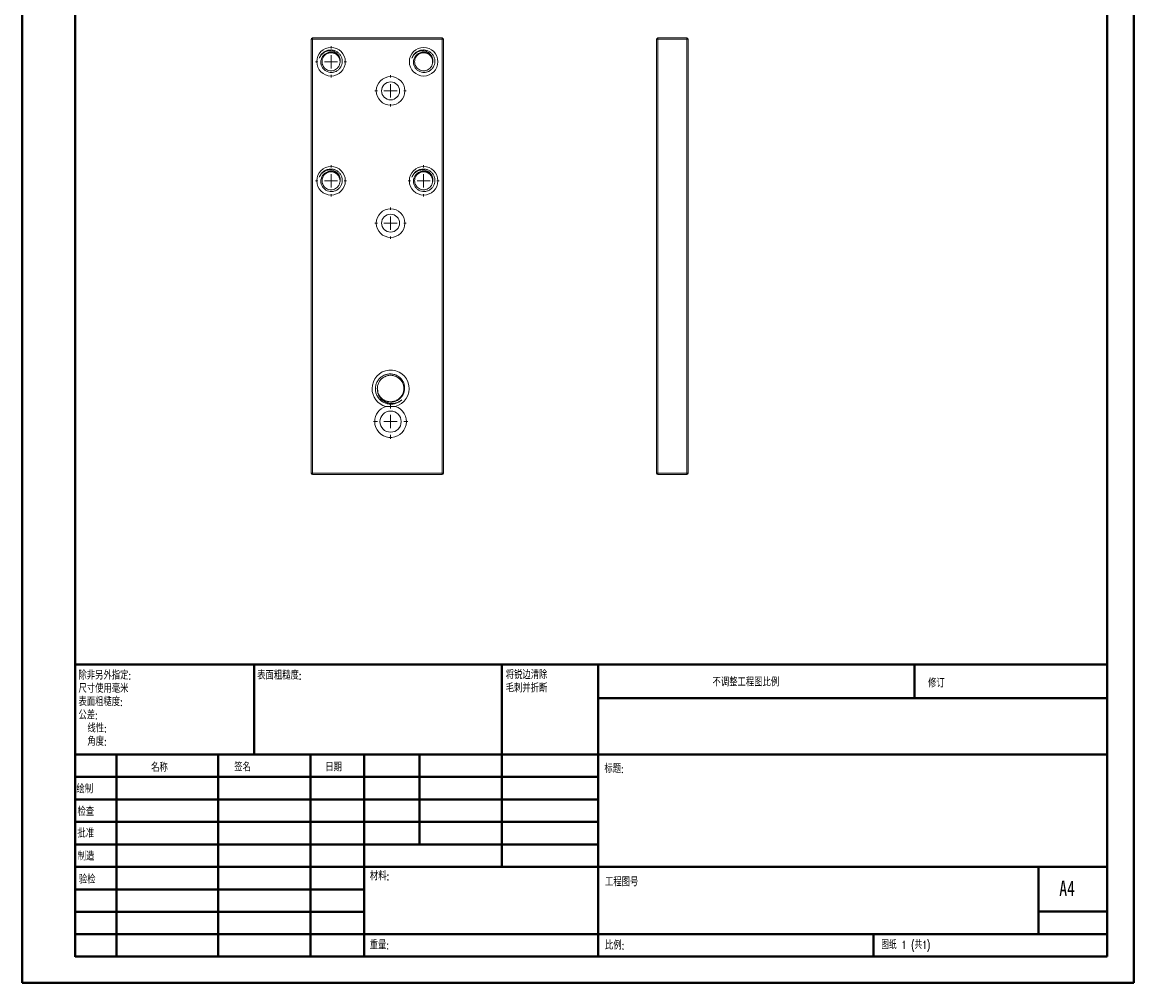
# Model space of a CAD drawing. Header units: millimetres. Extents: x 0 to 210, y 0 to 297.
# Tile 1 of 2: x 0 to 210, y 0 to 182. Entities that reach past the tile are written whole.
import ezdxf

# ---------------------------------------------------------------- set-up
doc = ezdxf.new("R2010")
doc.units = ezdxf.units.MM
doc.styles.add('SLDTEXTSTYLE0', font='TXT', dxfattribs={"width": 0.75, "bigfont": 'bigfont'})
doc.styles.add('SLDTEXTSTYLE1', font='TXT', dxfattribs={"width": 0.75})
doc.styles.add('SLDTEXTSTYLE2', font='TXT', dxfattribs={"width": 0.694444, "bigfont": 'bigfont'})

# ---------------------------------------------------------------- blocks, each defined once
blk = doc.blocks.new('SW_NOTE_0')
at = {"color": 0, "linetype": 'Continuous', "lineweight": 0, "char_height": 1.5, "attachment_point": 1, "style": 'SLDTEXTSTYLE0'}
for s, insert in [('\\M+18FAB锐边\\M+190B4\\M+18F9C', (0, 1.93)), ('\\M+196D1\\M+18E68\\M+19BF3\\M+190DC\\M+19266', (0, -0.57))]:
    blk.add_mtext(s, dxfattribs=dict(at, insert=insert))
blk = doc.blocks.new('SW_NOTE_1')
at = {"color": 0, "linetype": 'Continuous', "lineweight": 0, "char_height": 1.5, "attachment_point": 1, "style": 'SLDTEXTSTYLE0'}
for s, insert in [('\\M+18F9C\\M+194F1另\\M+18A4F\\M+18E77\\M+192E8:', (0, 1.93)), ('\\M+18EDA\\M+190A1\\M+18E67\\M+19770\\M+19F7C\\M+195C4', (0, -0.57)), ('\\M+1955C\\M+196CA\\M+19165糙\\M+19378:', (0, -3.07)), ('\\M+18CF6\\M+18DB7:', (0, -5.57)), ('线\\M+190AB:', (1.69, -8.07)), ('\\M+18A70\\M+19378:', (1.69, -10.57))]:
    blk.add_mtext(s, dxfattribs=dict(at, insert=insert))
blk = doc.blocks.new('SW_CENTERMARKSYMBOL_0')
at = {"color": 0, "linetype": 'Continuous', "lineweight": 0}
for p, q in [((0, 2.5), (0, 2.95)), ((-2.5, 0), (-2.95, 0)), ((0, 0), (-1.25, 0)), ((0, 0), (0, 1.25)), ((0, 0), (0, -1.25)), ((0, 0), (1.25, 0)), ((2.5, 0), (2.95, 0)), ((0, -2.5), (0, -2.95))]:
    blk.add_line(p, q, dxfattribs=at)
blk = doc.blocks.new('SW_CENTERMARKSYMBOL_1')
at = {"color": 0, "linetype": 'Continuous', "lineweight": 0}
for p, q in [((0, 2.5), (0, 2.95)), ((-2.5, 0), (-2.95, 0)), ((0, 0), (-1.25, 0)), ((0, 0), (0, 1.25)), ((0, 0), (0, -1.25)), ((0, 0), (1.25, 0)), ((2.5, 0), (2.95, 0)), ((0, -2.5), (0, -2.95))]:
    blk.add_line(p, q, dxfattribs=at)
blk = doc.blocks.new('SW_CENTERMARKSYMBOL_2')
at = {"color": 0, "linetype": 'Continuous', "lineweight": 0}
for p, q in [((0, 2.5), (0, 2.95)), ((-2.5, 0), (-2.95, 0)), ((0, 0), (-1.25, 0)), ((0, 0), (0, 1.25)), ((0, 0), (0, -1.25)), ((0, 0), (1.25, 0)), ((2.5, 0), (2.95, 0)), ((0, -2.5), (0, -2.95))]:
    blk.add_line(p, q, dxfattribs=at)
blk = doc.blocks.new('SW_CENTERMARKSYMBOL_3')
at = {"color": 0, "linetype": 'Continuous', "lineweight": 0}
for p, q in [((0, 2.5), (0, 2.95)), ((-2.5, 0), (-2.95, 0)), ((0, 0), (-1.25, 0)), ((0, 0), (0, 1.25)), ((0, 0), (0, -1.25)), ((0, 0), (1.25, 0)), ((2.5, 0), (2.95, 0)), ((0, -2.5), (0, -2.95))]:
    blk.add_line(p, q, dxfattribs=at)
blk = doc.blocks.new('SW_CENTERMARKSYMBOL_4')
at = {"color": 0, "linetype": 'Continuous', "lineweight": 0}
for p, q in [((0, 2.5), (0, 2.95)), ((-2.5, 0), (-2.95, 0)), ((0, 0), (-1.25, 0)), ((0, 0), (0, 1.25)), ((0, 0), (0, -1.25)), ((0, 0), (1.25, 0)), ((2.5, 0), (2.95, 0)), ((0, -2.5), (0, -2.95))]:
    blk.add_line(p, q, dxfattribs=at)
blk = doc.blocks.new('SW_CENTERMARKSYMBOL_5')
at = {"color": 0, "linetype": 'Continuous', "lineweight": 0}
for p, q in [((0, 2.5), (0, 3.25)), ((-2.5, 0), (-3.25, 0)), ((0, 0), (-1.25, 0)), ((0, 0), (0, 1.25)), ((0, 0), (0, -1.25)), ((0, 0), (1.25, 0)), ((2.5, 0), (3.25, 0)), ((0, -2.5), (0, -3.25))]:
    blk.add_line(p, q, dxfattribs=at)

msp = doc.modelspace()

# ---------------------------------------------------------------- linework, layer by layer
at = {"color": 7, "linetype": 'Continuous', "lineweight": 40}
for p, q in [((0.08, 0.21), (0.08, 297.21)), ((210.08, 0.21), (210.08, 297.21)), ((10.08, 5.21), (10.08, 292.21)), ((205.08, 5.21), (205.08, 292.21)), ((10.11, 60.37), (205.08, 60.37)), ((10.11, 60.37), (10.11, 5.12)), ((43.91, 43.37), (43.91, 60.37)), ((90.71, 60.37), (90.71, 22.12)), ((108.91, 60.37), (108.91, 5.12)), ((168.68, 54.09), (168.68, 60.46)), ((205.08, 54), (108.91, 54)), ((205.08, 43.37), (10.11, 43.37)), ((17.91, 43.37), (17.91, 5.12)), ((37.1, 43.37), (37.1, 5.12)), ((54.51, 43.37), (54.51, 5.12)), ((64.71, 5.12), (64.71, 43.37)), ((75.11, 26.37), (75.11, 43.37)), ((108.91, 39.12), (10.11, 39.12)), ((108.91, 34.87), (10.11, 34.87)), ((108.91, 30.62), (10.11, 30.62)), ((108.91, 26.37), (10.11, 26.37)), ((64.71, 22.12), (10.11, 22.12)), ((64.71, 22.12), (205.08, 22.12)), ((192.08, 9.46), (192.08, 22.21)), ((64.71, 17.87), (10.11, 17.87)), ((64.71, 13.62), (10.11, 13.62)), ((205.08, 13.71), (192.08, 13.71)), ((10.11, 9.37), (205.08, 9.37)), ((160.88, 5.21), (160.88, 9.46)), ((10.08, 5.21), (205.08, 5.21)), ((205.08, 5.21), (180.99, 5.21)), ((0.08, 0.21), (210.08, 0.21))]:
    msp.add_line(p, q, dxfattribs=at)
at = {"color": 7, "linetype": 'Continuous', "lineweight": 15}
for p, q in [((54.92, 178.51), (54.67, 178.51)), ((54.67, 96.51), (54.67, 178.51)), ((54.92, 178.76), (54.92, 178.51)), ((54.92, 178.76), (79.42, 178.76)), ((54.92, 178.51), (54.92, 96.51)), ((79.42, 178.51), (54.92, 178.51)), ((79.42, 178.76), (79.42, 178.51)), ((79.67, 178.51), (79.42, 178.51)), ((79.42, 96.51), (79.42, 178.51)), ((79.67, 178.51), (79.67, 96.51)), ((120.14, 178.51), (119.89, 178.51)), ((119.89, 96.51), (119.89, 178.51)), ((120.14, 178.76), (120.14, 178.51)), ((120.14, 178.76), (125.64, 178.76)), ((125.64, 178.51), (120.14, 178.51)), ((120.14, 178.51), (120.14, 96.51)), ((125.64, 178.51), (125.64, 178.76)), ((125.64, 96.51), (125.64, 178.51)), ((125.89, 178.51), (125.64, 178.51)), ((125.89, 178.51), (125.89, 96.51)), ((56.93, 173.44), (56.91, 173.47)), ((68.59, 114.75), (68.93, 114.9)), ((67.24, 111.95), (67.17, 112.51)), ((54.92, 96.51), (54.67, 96.51)), ((54.92, 96.51), (79.42, 96.51)), ((54.92, 96.51), (54.92, 96.26)), ((79.42, 96.26), (54.92, 96.26)), ((79.67, 96.51), (79.42, 96.51)), ((79.42, 96.26), (79.42, 96.51)), ((120.14, 96.51), (119.89, 96.51)), ((120.14, 96.26), (120.14, 96.51)), ((120.14, 96.51), (125.64, 96.51)), ((125.64, 96.26), (120.14, 96.26)), ((125.64, 96.26), (125.64, 96.51)), ((125.89, 96.51), (125.64, 96.51))]:
    msp.add_line(p, q, dxfattribs=at)
for centre, radius in [((58.42, 174.26), 2.7), ((75.92, 174.26), 2.7), ((69.67, 168.76), 2.7), ((69.67, 168.76), 1.7), ((58.42, 151.76), 2.7), ((75.92, 151.76), 2.7), ((69.67, 143.76), 2.7), ((69.67, 143.76), 1.7), ((69.67, 106.26), 2)]:
    msp.add_circle(centre, radius, dxfattribs=at)
for centre, radius, start, end in [((54.92, 178.51), 0.25, 90, 180), ((79.42, 178.51), 0.25, 0, 90), ((120.14, 178.51), 0.25, 90, 180), ((125.64, 178.51), 0.25, 0, 90), ((58.42, 174.26), 1.7, 351.6935, 0.1159), ((75.92, 174.26), 1.7, 351.6935, 0.1159), ((58.42, 151.76), 1.7, 351.6935, 0.1159), ((75.92, 151.76), 1.7, 351.6935, 0.1159), ((69.67, 112.51), 3.5, 284.7282, 180), ((69.67, 112.51), 3.5, 180, 255.2718), ((69.67, 112.51), 2.5, 191.5553, 214.2974), ((69.67, 106.26), 3, 107.2539, 180), ((69.67, 106.26), 3, 180, 72.7461), ((54.92, 96.51), 0.25, 180, 270), ((79.42, 96.51), 0.25, 270, 0), ((120.14, 96.51), 0.25, 180, 270), ((125.64, 96.51), 0.25, 270, 0)]:
    msp.add_arc(centre, radius, start, end, dxfattribs=at)
for points, knots in [([(60.12, 174.26), (60.12, 174.46), (60.1, 174.65), (59.98, 175.02), (59.9, 175.19), (59.67, 175.5), (59.53, 175.63), (59.22, 175.85), (59.05, 175.94), (58.77, 176.02), (58.68, 176.04), (58.49, 176.07), (58.39, 176.07), (58.2, 176.06), (58.1, 176.05), (57.92, 176.02), (57.82, 175.99), (57.64, 175.93), (57.55, 175.89), (57.39, 175.8), (57.31, 175.75), (57.16, 175.63), (57.08, 175.56), (56.95, 175.42), (56.89, 175.35), (56.78, 175.19), (56.73, 175.11), (56.65, 174.94), (56.62, 174.85), (56.53, 174.58), (56.5, 174.38), (56.5, 174), (56.53, 173.81), (56.61, 173.53), (56.65, 173.45), (56.73, 173.27), (56.78, 173.19), (56.89, 173.03), (56.95, 172.96), (57.08, 172.82), (57.15, 172.75), (57.37, 172.57), (57.53, 172.47), (57.89, 172.32), (58.07, 172.27), (58.36, 172.24), (58.46, 172.24), (58.65, 172.24), (58.74, 172.25), (58.93, 172.29), (59.02, 172.31), (59.21, 172.37), (59.29, 172.41), (59.55, 172.53), (59.71, 172.64), (59.92, 172.83), (59.99, 172.9), (60.11, 173.05), (60.17, 173.13), (60.27, 173.29), (60.32, 173.37), (60.4, 173.55), (60.43, 173.64), (60.51, 173.91), (60.54, 174.1), (60.54, 174.39), (60.54, 174.49), (60.52, 174.68), (60.5, 174.77), (60.45, 174.95), (60.42, 175.05), (60.35, 175.22), (60.27, 175.39), (60.16, 175.55), (60.05, 175.71), (59.98, 175.78), (59.78, 175.98), (59.63, 176.1), (59.29, 176.29), (59.12, 176.37), (58.84, 176.44), (58.75, 176.46), (58.56, 176.49), (58.46, 176.49), (58.18, 176.5), (57.98, 176.47), (57.71, 176.4), (57.62, 176.37), (57.44, 176.3), (57.35, 176.26), (57.1, 176.13), (56.94, 176.01), (56.73, 175.82), (56.67, 175.75), (56.55, 175.6), (56.49, 175.52), (56.34, 175.28), (56.25, 175.11), (56.19, 174.92)], [0, 0, 0, 0, 0.03125, 0.03125, 0.0625, 0.0625, 0.09375, 0.09375, 0.125, 0.125, 0.140625, 0.140625, 0.15625, 0.15625, 0.171875, 0.171875, 0.1875, 0.1875, 0.203125, 0.203125, 0.21875, 0.21875, 0.234375, 0.234375, 0.25, 0.25, 0.265625, 0.265625, 0.28125, 0.28125, 0.3125, 0.3125, 0.34375, 0.34375, 0.359375, 0.359375, 0.375, 0.375, 0.390625, 0.390625, 0.40625, 0.40625, 0.4375, 0.4375, 0.46875, 0.46875, 0.484375, 0.484375, 0.5, 0.5, 0.515625, 0.515625, 0.53125, 0.53125, 0.5625, 0.5625, 0.578125, 0.578125, 0.59375, 0.59375, 0.609375, 0.609375, 0.625, 0.625, 0.65625, 0.65625, 0.671875, 0.671875, 0.6875, 0.6875, 0.703125, 0.703125, 0.71875, 0.734375, 0.734375, 0.75, 0.75, 0.78125, 0.78125, 0.8125, 0.8125, 0.828125, 0.828125, 0.84375, 0.84375, 0.875, 0.875, 0.890625, 0.890625, 0.90625, 0.90625, 0.9375, 0.9375, 0.953125, 0.953125, 0.96875, 0.96875, 1, 1, 1, 1]), ([(77.62, 174.26), (77.62, 174.46), (77.6, 174.65), (77.48, 175.02), (77.4, 175.19), (77.17, 175.5), (77.03, 175.63), (76.72, 175.85), (76.55, 175.94), (76.27, 176.02), (76.18, 176.04), (75.99, 176.07), (75.89, 176.07), (75.7, 176.06), (75.6, 176.05), (75.42, 176.02), (75.32, 175.99), (75.14, 175.93), (75.05, 175.89), (74.89, 175.8), (74.81, 175.75), (74.66, 175.63), (74.58, 175.56), (74.45, 175.42), (74.39, 175.35), (74.28, 175.19), (74.23, 175.11), (74.15, 174.94), (74.12, 174.85), (74.03, 174.58), (74, 174.38), (74, 174), (74.03, 173.81), (74.11, 173.53), (74.15, 173.45), (74.23, 173.27), (74.28, 173.19), (74.39, 173.03), (74.45, 172.96), (74.58, 172.82), (74.65, 172.75), (74.87, 172.57), (75.03, 172.47), (75.39, 172.32), (75.57, 172.27), (75.86, 172.24), (75.96, 172.24), (76.15, 172.24), (76.24, 172.25), (76.43, 172.29), (76.52, 172.31), (76.71, 172.37), (76.79, 172.41), (77.05, 172.53), (77.21, 172.64), (77.42, 172.83), (77.49, 172.9), (77.61, 173.05), (77.67, 173.13), (77.77, 173.29), (77.82, 173.37), (77.9, 173.55), (77.93, 173.64), (78.01, 173.91), (78.04, 174.1), (78.04, 174.39), (78.04, 174.49), (78.02, 174.68), (78, 174.77), (77.95, 174.95), (77.92, 175.05), (77.85, 175.22), (77.77, 175.39), (77.66, 175.55), (77.55, 175.71), (77.48, 175.78), (77.28, 175.98), (77.13, 176.1), (76.79, 176.29), (76.62, 176.37), (76.34, 176.44), (76.25, 176.46), (76.06, 176.49), (75.96, 176.49), (75.68, 176.5), (75.48, 176.47), (75.21, 176.4), (75.12, 176.37), (74.94, 176.3), (74.85, 176.26), (74.6, 176.13), (74.44, 176.01), (74.23, 175.82), (74.17, 175.75), (74.05, 175.6), (73.99, 175.52), (73.84, 175.28), (73.75, 175.11), (73.69, 174.92)], [0, 0, 0, 0, 0.03125, 0.03125, 0.0625, 0.0625, 0.09375, 0.09375, 0.125, 0.125, 0.140625, 0.140625, 0.15625, 0.15625, 0.171875, 0.171875, 0.1875, 0.1875, 0.203125, 0.203125, 0.21875, 0.21875, 0.234375, 0.234375, 0.25, 0.25, 0.265625, 0.265625, 0.28125, 0.28125, 0.3125, 0.3125, 0.34375, 0.34375, 0.359375, 0.359375, 0.375, 0.375, 0.390625, 0.390625, 0.40625, 0.40625, 0.4375, 0.4375, 0.46875, 0.46875, 0.484375, 0.484375, 0.5, 0.5, 0.515625, 0.515625, 0.53125, 0.53125, 0.5625, 0.5625, 0.578125, 0.578125, 0.59375, 0.59375, 0.609375, 0.609375, 0.625, 0.625, 0.65625, 0.65625, 0.671875, 0.671875, 0.6875, 0.6875, 0.703125, 0.703125, 0.71875, 0.734375, 0.734375, 0.75, 0.75, 0.78125, 0.78125, 0.8125, 0.8125, 0.828125, 0.828125, 0.84375, 0.84375, 0.875, 0.875, 0.890625, 0.890625, 0.90625, 0.90625, 0.9375, 0.9375, 0.953125, 0.953125, 0.96875, 0.96875, 1, 1, 1, 1]), ([(56.19, 174.92), (56.29, 175.16), (56.42, 175.38), (56.75, 175.76), (56.94, 175.92), (57.38, 176.17), (57.62, 176.26), (58, 176.32), (58.12, 176.33), (58.38, 176.32), (58.5, 176.31), (58.75, 176.26), (58.87, 176.22), (59.1, 176.12), (59.21, 176.06), (59.43, 175.92), (59.52, 175.84), (59.7, 175.67), (59.78, 175.57), (59.92, 175.36), (59.98, 175.25), (60.08, 175.01), (60.11, 174.89), (60.15, 174.64), (60.16, 174.52), (60.15, 174.26), (60.13, 174.14), (60.1, 174.02)], [0, 0, 0, 0, 0.125, 0.125, 0.25, 0.25, 0.375, 0.375, 0.4375, 0.4375, 0.5, 0.5, 0.5625, 0.5625, 0.625, 0.625, 0.6875, 0.6875, 0.75, 0.75, 0.8125, 0.8125, 0.875, 0.875, 0.9375, 0.9375, 1, 1, 1, 1]), ([(60.1, 174.02), (60.05, 173.84), (59.97, 173.48), (59.66, 173.07), (59.28, 172.77), (58.86, 172.6), (58.42, 172.54), (57.97, 172.6), (57.56, 172.77), (57.2, 173.05), (56.93, 173.4), (56.75, 173.82), (56.7, 174.26), (56.75, 174.71), (56.93, 175.12), (57.2, 175.48), (57.56, 175.75), (57.97, 175.92), (58.42, 175.98), (58.86, 175.92), (59.28, 175.75), (59.63, 175.48), (59.91, 175.12), (60.01, 174.84), (60.06, 174.7)], [0, 0, 0, 0, 0.054747, 0.108852, 0.153153, 0.198229, 0.242531, 0.286832, 0.331908, 0.37621, 0.420511, 0.465587, 0.509889, 0.55419, 0.599266, 0.643568, 0.68787, 0.732945, 0.777247, 0.821549, 0.866625, 0.910926, 0.955228, 1, 1, 1, 1]), ([(73.69, 174.92), (73.79, 175.16), (73.92, 175.38), (74.25, 175.76), (74.44, 175.92), (74.88, 176.17), (75.12, 176.26), (75.5, 176.32), (75.62, 176.33), (75.88, 176.32), (76, 176.31), (76.25, 176.26), (76.37, 176.22), (76.6, 176.12), (76.71, 176.06), (76.93, 175.92), (77.02, 175.84), (77.2, 175.67), (77.28, 175.57), (77.42, 175.36), (77.48, 175.25), (77.58, 175.01), (77.61, 174.89), (77.65, 174.64), (77.66, 174.52), (77.65, 174.26), (77.63, 174.14), (77.6, 174.02)], [0, 0, 0, 0, 0.125, 0.125, 0.25, 0.25, 0.375, 0.375, 0.4375, 0.4375, 0.5, 0.5, 0.5625, 0.5625, 0.625, 0.625, 0.6875, 0.6875, 0.75, 0.75, 0.8125, 0.8125, 0.875, 0.875, 0.9375, 0.9375, 1, 1, 1, 1]), ([(77.6, 174.02), (77.55, 173.84), (77.47, 173.48), (77.16, 173.07), (76.78, 172.77), (76.36, 172.6), (75.92, 172.54), (75.47, 172.6), (75.06, 172.77), (74.7, 173.05), (74.43, 173.4), (74.25, 173.82), (74.2, 174.26), (74.25, 174.71), (74.43, 175.12), (74.7, 175.48), (75.06, 175.75), (75.47, 175.92), (75.92, 175.98), (76.36, 175.92), (76.78, 175.75), (77.13, 175.48), (77.41, 175.12), (77.51, 174.84), (77.56, 174.7)], [0, 0, 0, 0, 0.054747, 0.108852, 0.153153, 0.198229, 0.242531, 0.286832, 0.331908, 0.37621, 0.420511, 0.465587, 0.509889, 0.55419, 0.599266, 0.643568, 0.68787, 0.732945, 0.777247, 0.821549, 0.866625, 0.910926, 0.955228, 1, 1, 1, 1]), ([(60.12, 151.76), (60.12, 151.96), (60.1, 152.15), (59.98, 152.52), (59.9, 152.69), (59.67, 153), (59.53, 153.13), (59.22, 153.35), (59.05, 153.44), (58.77, 153.52), (58.68, 153.54), (58.49, 153.57), (58.39, 153.57), (58.2, 153.56), (58.1, 153.55), (57.92, 153.52), (57.82, 153.49), (57.64, 153.43), (57.55, 153.39), (57.39, 153.3), (57.31, 153.25), (57.16, 153.13), (57.08, 153.06), (56.95, 152.92), (56.89, 152.85), (56.78, 152.69), (56.73, 152.61), (56.65, 152.44), (56.62, 152.35), (56.53, 152.08), (56.5, 151.88), (56.5, 151.5), (56.53, 151.31), (56.61, 151.03), (56.65, 150.95), (56.73, 150.77), (56.78, 150.69), (56.89, 150.53), (56.95, 150.46), (57.08, 150.32), (57.15, 150.25), (57.37, 150.07), (57.53, 149.97), (57.89, 149.82), (58.07, 149.77), (58.36, 149.74), (58.46, 149.74), (58.65, 149.74), (58.74, 149.75), (58.93, 149.79), (59.02, 149.81), (59.21, 149.87), (59.29, 149.91), (59.55, 150.03), (59.71, 150.14), (59.92, 150.33), (59.99, 150.4), (60.11, 150.55), (60.17, 150.63), (60.27, 150.79), (60.32, 150.87), (60.4, 151.05), (60.43, 151.14), (60.51, 151.41), (60.54, 151.6), (60.54, 151.89), (60.54, 151.99), (60.52, 152.18), (60.5, 152.27), (60.45, 152.45), (60.42, 152.55), (60.35, 152.72), (60.27, 152.89), (60.16, 153.05), (60.05, 153.21), (59.98, 153.28), (59.78, 153.48), (59.63, 153.6), (59.29, 153.79), (59.12, 153.87), (58.84, 153.94), (58.75, 153.96), (58.56, 153.99), (58.46, 153.99), (58.18, 154), (57.98, 153.97), (57.71, 153.9), (57.62, 153.87), (57.44, 153.8), (57.35, 153.76), (57.1, 153.63), (56.94, 153.51), (56.73, 153.32), (56.67, 153.25), (56.55, 153.1), (56.49, 153.02), (56.34, 152.78), (56.25, 152.61), (56.19, 152.42)], [0, 0, 0, 0, 0.03125, 0.03125, 0.0625, 0.0625, 0.09375, 0.09375, 0.125, 0.125, 0.140625, 0.140625, 0.15625, 0.15625, 0.171875, 0.171875, 0.1875, 0.1875, 0.203125, 0.203125, 0.21875, 0.21875, 0.234375, 0.234375, 0.25, 0.25, 0.265625, 0.265625, 0.28125, 0.28125, 0.3125, 0.3125, 0.34375, 0.34375, 0.359375, 0.359375, 0.375, 0.375, 0.390625, 0.390625, 0.40625, 0.40625, 0.4375, 0.4375, 0.46875, 0.46875, 0.484375, 0.484375, 0.5, 0.5, 0.515625, 0.515625, 0.53125, 0.53125, 0.5625, 0.5625, 0.578125, 0.578125, 0.59375, 0.59375, 0.609375, 0.609375, 0.625, 0.625, 0.65625, 0.65625, 0.671875, 0.671875, 0.6875, 0.6875, 0.703125, 0.703125, 0.71875, 0.734375, 0.734375, 0.75, 0.75, 0.78125, 0.78125, 0.8125, 0.8125, 0.828125, 0.828125, 0.84375, 0.84375, 0.875, 0.875, 0.890625, 0.890625, 0.90625, 0.90625, 0.9375, 0.9375, 0.953125, 0.953125, 0.96875, 0.96875, 1, 1, 1, 1]), ([(56.19, 152.42), (56.29, 152.66), (56.42, 152.88), (56.75, 153.26), (56.94, 153.42), (57.38, 153.67), (57.62, 153.76), (58, 153.82), (58.12, 153.83), (58.38, 153.82), (58.5, 153.81), (58.75, 153.76), (58.87, 153.72), (59.1, 153.62), (59.21, 153.56), (59.43, 153.42), (59.52, 153.34), (59.7, 153.17), (59.78, 153.07), (59.92, 152.86), (59.98, 152.75), (60.08, 152.51), (60.11, 152.39), (60.15, 152.14), (60.16, 152.02), (60.15, 151.76), (60.13, 151.64), (60.1, 151.52)], [0, 0, 0, 0, 0.125, 0.125, 0.25, 0.25, 0.375, 0.375, 0.4375, 0.4375, 0.5, 0.5, 0.5625, 0.5625, 0.625, 0.625, 0.6875, 0.6875, 0.75, 0.75, 0.8125, 0.8125, 0.875, 0.875, 0.9375, 0.9375, 1, 1, 1, 1]), ([(60.1, 151.52), (60.05, 151.34), (59.97, 150.98), (59.66, 150.57), (59.28, 150.27), (58.86, 150.1), (58.42, 150.04), (57.97, 150.1), (57.56, 150.27), (57.2, 150.55), (56.93, 150.9), (56.75, 151.32), (56.7, 151.76), (56.75, 152.21), (56.93, 152.62), (57.2, 152.98), (57.56, 153.25), (57.97, 153.42), (58.42, 153.48), (58.86, 153.42), (59.28, 153.25), (59.63, 152.98), (59.91, 152.62), (60.01, 152.34), (60.06, 152.2)], [0, 0, 0, 0, 0.054747, 0.108852, 0.153153, 0.198229, 0.242531, 0.286832, 0.331908, 0.37621, 0.420511, 0.465587, 0.509889, 0.55419, 0.599266, 0.643568, 0.68787, 0.732945, 0.777247, 0.821549, 0.866625, 0.910926, 0.955228, 1, 1, 1, 1]), ([(77.62, 151.76), (77.62, 151.96), (77.6, 152.15), (77.48, 152.52), (77.4, 152.69), (77.17, 153), (77.03, 153.13), (76.72, 153.35), (76.55, 153.44), (76.27, 153.52), (76.18, 153.54), (75.99, 153.57), (75.89, 153.57), (75.7, 153.56), (75.6, 153.55), (75.42, 153.52), (75.32, 153.49), (75.14, 153.43), (75.05, 153.39), (74.89, 153.3), (74.81, 153.25), (74.66, 153.13), (74.58, 153.06), (74.45, 152.92), (74.39, 152.85), (74.28, 152.69), (74.23, 152.61), (74.15, 152.44), (74.12, 152.35), (74.03, 152.08), (74, 151.88), (74, 151.5), (74.03, 151.31), (74.11, 151.03), (74.15, 150.95), (74.23, 150.77), (74.28, 150.69), (74.39, 150.53), (74.45, 150.46), (74.58, 150.32), (74.65, 150.25), (74.87, 150.07), (75.03, 149.97), (75.39, 149.82), (75.57, 149.77), (75.86, 149.74), (75.96, 149.74), (76.15, 149.74), (76.24, 149.75), (76.43, 149.79), (76.52, 149.81), (76.71, 149.87), (76.79, 149.91), (77.05, 150.03), (77.21, 150.14), (77.42, 150.33), (77.49, 150.4), (77.61, 150.55), (77.67, 150.63), (77.77, 150.79), (77.82, 150.87), (77.9, 151.05), (77.93, 151.14), (78.01, 151.41), (78.04, 151.6), (78.04, 151.89), (78.04, 151.99), (78.02, 152.18), (78, 152.27), (77.95, 152.45), (77.92, 152.55), (77.85, 152.72), (77.77, 152.89), (77.66, 153.05), (77.55, 153.21), (77.48, 153.28), (77.28, 153.48), (77.13, 153.6), (76.79, 153.79), (76.62, 153.87), (76.34, 153.94), (76.25, 153.96), (76.06, 153.99), (75.96, 153.99), (75.68, 154), (75.48, 153.97), (75.21, 153.9), (75.12, 153.87), (74.94, 153.8), (74.85, 153.76), (74.6, 153.63), (74.44, 153.51), (74.23, 153.32), (74.17, 153.25), (74.05, 153.1), (73.99, 153.02), (73.84, 152.78), (73.75, 152.61), (73.69, 152.42)], [0, 0, 0, 0, 0.03125, 0.03125, 0.0625, 0.0625, 0.09375, 0.09375, 0.125, 0.125, 0.140625, 0.140625, 0.15625, 0.15625, 0.171875, 0.171875, 0.1875, 0.1875, 0.203125, 0.203125, 0.21875, 0.21875, 0.234375, 0.234375, 0.25, 0.25, 0.265625, 0.265625, 0.28125, 0.28125, 0.3125, 0.3125, 0.34375, 0.34375, 0.359375, 0.359375, 0.375, 0.375, 0.390625, 0.390625, 0.40625, 0.40625, 0.4375, 0.4375, 0.46875, 0.46875, 0.484375, 0.484375, 0.5, 0.5, 0.515625, 0.515625, 0.53125, 0.53125, 0.5625, 0.5625, 0.578125, 0.578125, 0.59375, 0.59375, 0.609375, 0.609375, 0.625, 0.625, 0.65625, 0.65625, 0.671875, 0.671875, 0.6875, 0.6875, 0.703125, 0.703125, 0.71875, 0.734375, 0.734375, 0.75, 0.75, 0.78125, 0.78125, 0.8125, 0.8125, 0.828125, 0.828125, 0.84375, 0.84375, 0.875, 0.875, 0.890625, 0.890625, 0.90625, 0.90625, 0.9375, 0.9375, 0.953125, 0.953125, 0.96875, 0.96875, 1, 1, 1, 1]), ([(73.69, 152.42), (73.79, 152.66), (73.92, 152.88), (74.25, 153.26), (74.44, 153.42), (74.88, 153.67), (75.12, 153.76), (75.5, 153.82), (75.62, 153.83), (75.88, 153.82), (76, 153.81), (76.25, 153.76), (76.37, 153.72), (76.6, 153.62), (76.71, 153.56), (76.93, 153.42), (77.02, 153.34), (77.2, 153.17), (77.28, 153.07), (77.42, 152.86), (77.48, 152.75), (77.58, 152.51), (77.61, 152.39), (77.65, 152.14), (77.66, 152.02), (77.65, 151.76), (77.63, 151.64), (77.6, 151.52)], [0, 0, 0, 0, 0.125, 0.125, 0.25, 0.25, 0.375, 0.375, 0.4375, 0.4375, 0.5, 0.5, 0.5625, 0.5625, 0.625, 0.625, 0.6875, 0.6875, 0.75, 0.75, 0.8125, 0.8125, 0.875, 0.875, 0.9375, 0.9375, 1, 1, 1, 1]), ([(77.6, 151.52), (77.55, 151.34), (77.47, 150.98), (77.16, 150.57), (76.78, 150.27), (76.36, 150.1), (75.92, 150.04), (75.47, 150.1), (75.06, 150.27), (74.7, 150.55), (74.43, 150.9), (74.25, 151.32), (74.2, 151.76), (74.25, 152.21), (74.43, 152.62), (74.7, 152.98), (75.06, 153.25), (75.47, 153.42), (75.92, 153.48), (76.36, 153.42), (76.78, 153.25), (77.13, 152.98), (77.41, 152.62), (77.51, 152.34), (77.56, 152.2)], [0, 0, 0, 0, 0.054747, 0.108852, 0.153153, 0.198229, 0.242531, 0.286832, 0.331908, 0.37621, 0.420511, 0.465587, 0.509889, 0.55419, 0.599266, 0.643568, 0.68787, 0.732945, 0.777247, 0.821549, 0.866625, 0.910926, 0.955228, 1, 1, 1, 1]), ([(67.6, 111.1), (67.73, 110.91), (67.88, 110.73), (68.14, 110.5), (68.23, 110.43), (68.42, 110.31), (68.52, 110.25), (68.83, 110.1), (69.06, 110.03), (69.4, 109.97), (69.51, 109.96), (69.74, 109.95), (69.86, 109.95), (70.09, 109.97), (70.2, 109.99), (70.42, 110.04), (70.53, 110.08), (70.86, 110.2), (71.06, 110.31), (71.34, 110.51), (71.43, 110.59), (71.6, 110.75), (71.68, 110.83), (71.89, 111.1), (72.01, 111.3), (72.15, 111.62), (72.19, 111.72), (72.25, 111.95), (72.28, 112.06), (72.33, 112.4), (72.34, 112.63), (72.29, 113.09), (72.23, 113.32), (72.11, 113.64), (72.06, 113.75), (71.95, 113.95), (71.89, 114.05), (71.75, 114.23), (71.68, 114.32), (71.52, 114.49), (71.44, 114.57), (71.26, 114.72), (71.17, 114.78), (70.97, 114.91), (70.87, 114.96), (70.56, 115.11), (70.34, 115.18), (70, 115.24), (69.88, 115.26), (69.65, 115.27), (69.54, 115.27), (69.31, 115.26), (69.2, 115.24), (68.97, 115.2), (68.86, 115.17), (68.53, 115.06), (68.32, 114.97), (67.93, 114.72), (67.75, 114.57), (67.51, 114.32), (67.43, 114.23), (67.3, 114.05), (67.17, 113.86), (67.07, 113.65), (66.98, 113.44), (66.94, 113.33), (66.85, 112.99), (66.82, 112.77), (66.8, 112.3), (66.82, 112.07), (66.92, 111.62), (66.99, 111.4), (67.14, 111.09), (67.2, 110.99), (67.32, 110.8), (67.39, 110.71), (67.61, 110.44), (67.78, 110.28), (68.06, 110.07), (68.15, 110.01), (68.35, 109.89), (68.56, 109.79), (68.77, 109.71), (68.99, 109.64), (69.11, 109.62), (69.45, 109.56), (69.68, 109.54), (70.02, 109.57), (70.14, 109.58), (70.36, 109.62), (70.48, 109.65), (70.81, 109.75), (71.02, 109.84), (71.42, 110.07), (71.61, 110.21), (71.78, 110.37)], [0, 0, 0, 0, 0.03125, 0.03125, 0.046875, 0.046875, 0.0625, 0.0625, 0.09375, 0.09375, 0.109375, 0.109375, 0.125, 0.125, 0.140625, 0.140625, 0.15625, 0.15625, 0.1875, 0.1875, 0.203125, 0.203125, 0.21875, 0.21875, 0.25, 0.25, 0.265625, 0.265625, 0.28125, 0.28125, 0.3125, 0.3125, 0.34375, 0.34375, 0.359375, 0.359375, 0.375, 0.375, 0.390625, 0.390625, 0.40625, 0.40625, 0.421875, 0.421875, 0.4375, 0.4375, 0.46875, 0.46875, 0.484375, 0.484375, 0.5, 0.5, 0.515625, 0.515625, 0.53125, 0.53125, 0.5625, 0.5625, 0.59375, 0.59375, 0.609375, 0.609375, 0.625, 0.640625, 0.640625, 0.65625, 0.65625, 0.6875, 0.6875, 0.71875, 0.71875, 0.75, 0.75, 0.765625, 0.765625, 0.78125, 0.78125, 0.8125, 0.8125, 0.828125, 0.828125, 0.84375, 0.859375, 0.859375, 0.875, 0.875, 0.90625, 0.90625, 0.921875, 0.921875, 0.9375, 0.9375, 0.96875, 0.96875, 1, 1, 1, 1]), ([(67.22, 112.01), (67.19, 112.18), (67.14, 112.56), (67.22, 113.17), (67.48, 113.78), (67.88, 114.3), (68.4, 114.7), (69.01, 114.95), (69.67, 115.04), (70.32, 114.95), (70.93, 114.7), (71.45, 114.3), (71.86, 113.78), (72.11, 113.17), (72.19, 112.51), (72.11, 111.86), (71.86, 111.25), (71.45, 110.72), (70.93, 110.32), (70.32, 110.07), (69.67, 109.98), (69.01, 110.07), (68.41, 110.32), (67.96, 110.64), (67.78, 110.89), (67.73, 110.96)], [0, 0, 0, 0, 0.034746, 0.079539, 0.125112, 0.169905, 0.214698, 0.260271, 0.305065, 0.349858, 0.395431, 0.440224, 0.485017, 0.53059, 0.575383, 0.620176, 0.665749, 0.710542, 0.755335, 0.800908, 0.845701, 0.890494, 0.936067, 0.98086, 1, 1, 1, 1]), ([(71.78, 110.37), (71.59, 110.21), (71.38, 110.07), (71.05, 109.91), (70.93, 109.87), (70.69, 109.79), (70.46, 109.73), (70.21, 109.69), (69.96, 109.68), (69.84, 109.68), (69.47, 109.7), (69.23, 109.75), (68.76, 109.91), (68.54, 110.02), (68.23, 110.23), (68.13, 110.31), (67.95, 110.48), (67.87, 110.57), (67.63, 110.85), (67.5, 111.07), (67.35, 111.41), (67.31, 111.52), (67.25, 111.76), (67.23, 111.89), (67.22, 112.01)], [0, 0, 0, 0, 0.125, 0.125, 0.1875, 0.1875, 0.25, 0.3125, 0.3125, 0.375, 0.375, 0.5, 0.5, 0.625, 0.625, 0.6875, 0.6875, 0.75, 0.75, 0.875, 0.875, 0.9375, 0.9375, 1, 1, 1, 1]), ([(70.56, 109.13), (70.26, 109.13), (69.97, 109.14), (69.52, 109.14), (69.37, 109.13), (69.07, 109.13), (68.92, 109.13), (68.78, 109.13)], [0, 0, 0, 0, 0.5, 0.5, 0.75, 0.75, 1, 1, 1, 1])]:
    msp.add_open_spline(points, degree=3, knots=knots, dxfattribs=at)

# ---------------------------------------------------------------- block references
at = {"color": 7, "linetype": 'Continuous', "lineweight": 0}
for name, p in [('SW_CENTERMARKSYMBOL_0', (58.42, 174.26)), ('SW_CENTERMARKSYMBOL_3', (69.67, 168.76)), ('SW_CENTERMARKSYMBOL_2', (58.42, 151.76)), ('SW_CENTERMARKSYMBOL_1', (75.92, 151.76)), ('SW_CENTERMARKSYMBOL_4', (69.67, 143.76)), ('SW_CENTERMARKSYMBOL_5', (69.67, 106.26)), ('SW_NOTE_1', (10.7, 57.11)), ('SW_NOTE_0', (91.42, 57.19))]:
    msp.add_blockref(name, p, dxfattribs=at)

# ---------------------------------------------------------------- texts
at = {"color": 7, "linetype": 'Continuous', "lineweight": 0, "attachment_point": 1}
for s, insert, char_height, style in [('\\M+1955C\\M+196CA\\M+19165糙\\M+19378:', (44.48, 59.04), 1.5, 'SLDTEXTSTYLE0'), ('\\M+19573调\\M+190AE\\M+18D48\\M+192F6图\\M+194E4\\M+197E1', (130.49, 57.75), 1.5, 'SLDTEXTSTYLE0'), ('\\M+18F43订', (171.21, 57.55), 1.5, 'SLDTEXTSTYLE0'), ('\\M+196BC\\M+18FCC', (24.43, 41.62), 1.5, 'SLDTEXTSTYLE0'), ('签\\M+196BC', (40.14, 41.68), 1.5, 'SLDTEXTSTYLE0'), ('\\M+193FA\\M+18AFA', (57.33, 41.7), 1.5, 'SLDTEXTSTYLE0'), ('标题:', (110.07, 41.4), 1.5, 'SLDTEXTSTYLE0'), ('绘\\M+190A7', (10.32, 37.55), 1.5, 'SLDTEXTSTYLE0'), ('检查', (10.52, 33.28), 1.5, 'SLDTEXTSTYLE0'), ('\\M+194E1\\M+18F79', (10.51, 29.19), 1.5, 'SLDTEXTSTYLE0'), ('\\M+190A7\\M+191A2', (10.57, 24.85), 1.5, 'SLDTEXTSTYLE0'), ('\\M+18DDE\\M+197BF:', (65.76, 21.11), 1.5, 'SLDTEXTSTYLE0'), ('验检', (10.78, 20.47), 1.5, 'SLDTEXTSTYLE0'), ('\\M+18D48\\M+192F6图\\M+18D86', (110.18, 19.99), 1.5, 'SLDTEXTSTYLE0'), ('A4', (196, 19.52), 2.91, 'SLDTEXTSTYLE1'), ('\\M+18F64\\M+197CA:', (65.73, 8.07), 1.4986, 'SLDTEXTSTYLE0'), ('\\M+194E4\\M+197E1:', (110.18, 8.02), 1.5, 'SLDTEXTSTYLE0'), ('图纸 1 (\\M+18BA41)', (162.36, 8.11), 1.5, 'SLDTEXTSTYLE2')]:
    msp.add_mtext(s, dxfattribs=dict(at, insert=insert, char_height=char_height, style=style))

doc.saveas('drawing.dxf')
